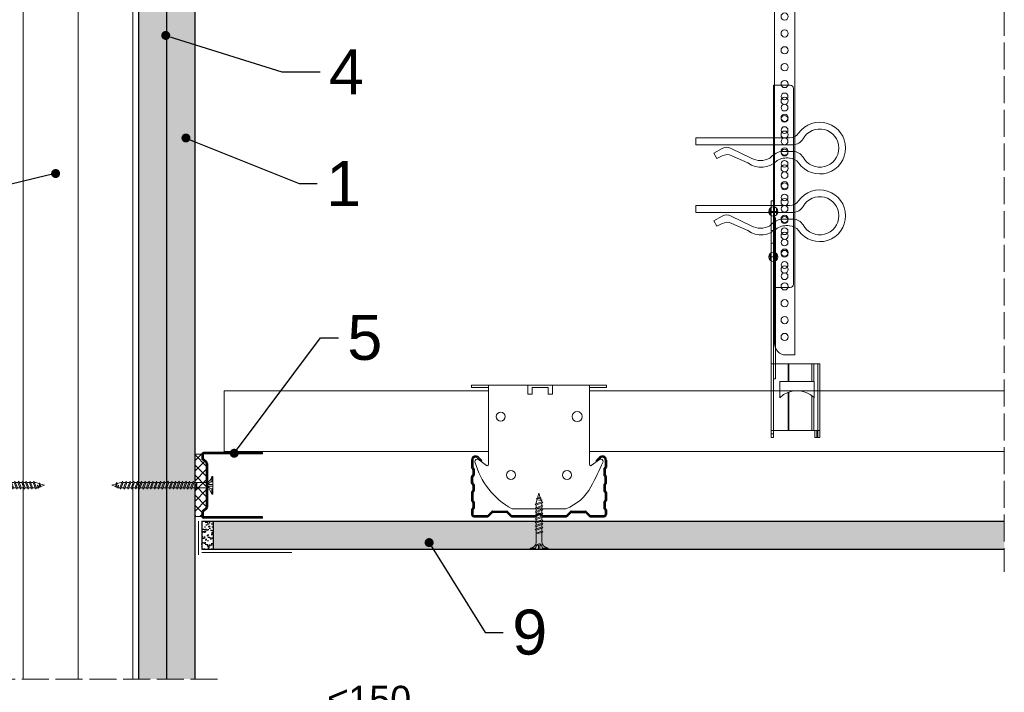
# Model space of a CAD drawing. Header units: millimetres. Extents: x -1515 to 3051, y -92 to 2830.
# Tile 4 of 30: x -1129 to -691, y 179 to 478. Entities that reach past the tile are written whole.
import ezdxf
from ezdxf import colors
from ezdxf.entities.mleader import LeaderData, LeaderLine
from ezdxf.math import Vec2, Vec3

# ---------------------------------------------------------------- set-up
doc = ezdxf.new("R2010")
doc.units = ezdxf.units.MM
doc.linetypes.add('ACAD_ISO02W100', pattern=[15, 12, -3])
for name, color, linetype, lineweight in [('_ISOVER WELNA', 7, 'BATTING', 9), ('_RIGIPS AKCESORIA', 7, 'Continuous', 18), ('_RIGIPS G-K', 7, 'Continuous', 25), ('_RIGIPS PROFIL', 7, 'Continuous', 18), ('KRESKOWANIE', 7, 'Continuous', 9), ('PRZERYWANA', 7, 'ACAD_ISO02W100', 9)]:
    doc.layers.add(name, color=color, linetype=linetype, lineweight=lineweight)
doc.styles.get("Standard").update_dxf_attribs({"font": 'arial.ttf'})
doc.linetypes.add('BATTING', pattern='A,0.00254,-2.54,[134,ltypeshp.shx,S=2.54,R=0,X=-2.54,Y=0],-5.08,[134,ltypeshp.shx,S=2.54,R=180,X=2.54,Y=0],-2.54', length=10.16254)
doc.dimstyles.new('ISO-25', dxfattribs={"dimtxt": 2.5, "dimasz": 2.5, "dimexe": 1.25, "dimexo": 0.625, "dimtad": 1, "dimtxsty": 'Standard', "dimcen": 2.5, "dimadec": 0, "dimazin": 0, "dimtfac": 1, "dimtmove": 0, "dimatfit": 3, "dimfxl": 1, "dimarcsym": 0})
pattern_1 = [(225, (-1647.0183, -854.1394), (1.122532, -3.367596), [0, -3.175])]

# ---------------------------------------------------------------- blocks, each defined once
blk = doc.blocks.new('TN 25')
at = {"layer": '_RIGIPS AKCESORIA'}
for p, q in [((0, -0.84), (0, 7.16)), ((0, 7.16), (0.46, 7.16)), ((0.46, 4.78), (0, 4.78)), ((0.46, 7.16), (0.46, 4.78)), ((3.02, 4.46), (8.47, 4.46)), ((7.12, 4.46), (7.12, 3.18)), ((8.03, 2.01), (7.12, 4.46)), ((8.47, 4.46), (8.79, 5)), ((9.61, 1.51), (8.47, 4.46)), ((8.79, 5), (9.93, 2.01)), ((9, 4.46), (10.1, 4.46)), ((10.1, 4.46), (10.41, 5)), ((11.23, 1.51), (10.1, 4.46)), ((10.41, 5), (11.56, 2.01)), ((10.62, 4.46), (11.67, 4.46)), ((11.67, 4.46), (11.99, 5)), ((12.81, 1.51), (11.67, 4.46)), ((11.99, 5), (13.14, 2.01)), ((12.2, 4.46), (13.21, 4.46)), ((13.21, 4.46), (13.52, 5)), ((14.34, 1.51), (13.21, 4.46)), ((13.52, 5), (14.67, 2.01)), ((13.73, 4.46), (14.8, 4.46)), ((14.8, 4.46), (15.12, 5)), ((15.94, 1.51), (14.8, 4.46)), ((15.12, 5), (16.26, 2.01)), ((15.33, 4.46), (16.42, 4.46)), ((16.42, 4.46), (16.73, 5)), ((17.55, 1.51), (16.42, 4.46)), ((16.73, 5), (17.88, 2.01)), ((16.94, 4.46), (17.99, 4.46)), ((17.99, 4.46), (18.31, 5)), ((19.13, 1.51), (17.99, 4.46)), ((18.31, 5), (19.45, 2.01)), ((18.52, 4.46), (19.68, 4.46)), ((19.68, 4.46), (20, 5)), ((20.82, 1.51), (19.68, 4.46)), ((20, 5), (21.14, 2.01)), ((20.21, 4.46), (20.7, 4.46)), ((20.7, 4.46), (22.28, 3.98)), ((0, 3.5), (1.77, 3.5)), ((0, 2.83), (1.77, 2.83)), ((0.46, 1.64), (0, 1.64)), ((0.46, -0.84), (0.46, 1.64)), ((1.77, 3.5), (1.77, 4.2)), ((1.77, 2.83), (1.77, 2.18)), ((7.49, 2.01), (3.55, 2.01)), ((7.12, 3.18), (7.65, 1.53)), ((7.65, 1.53), (8.03, 2.01)), ((9.41, 2.01), (8.03, 2.01)), ((9.93, 2.01), (9.61, 1.51)), ((11.04, 2.01), (9.93, 2.01)), ((11.56, 2.01), (11.23, 1.51)), ((12.61, 2.01), (11.56, 2.01)), ((13.14, 2.01), (12.81, 1.51)), ((14.15, 2.01), (13.14, 2.01)), ((14.67, 2.01), (14.34, 1.51)), ((15.74, 2.01), (14.67, 2.01)), ((16.26, 2.01), (15.94, 1.51)), ((17.36, 2.01), (16.26, 2.01)), ((17.88, 2.01), (17.55, 1.51)), ((18.93, 2.01), (17.88, 2.01)), ((19.45, 2.01), (19.13, 1.51)), ((19.45, 2.01), (20.62, 2.01)), ((21.14, 2.01), (20.82, 1.51)), ((21.14, 2.01), (21.81, 2.12)), ((21.85, 1.83), (21.67, 3.28)), ((21.67, 3.28), (22.14, 2.4)), ((22.14, 2.4), (21.85, 1.83)), ((22.7, 2.36), (22.14, 2.4)), ((22.28, 3.98), (22.56, 4.37)), ((22.7, 2.36), (22.28, 3.98)), ((22.56, 4.37), (23.03, 2.71)), ((23.03, 2.71), (22.7, 2.36)), ((22.71, 3.85), (25, 3.24)), ((25, 3.24), (23.03, 2.71)), ((0, -0.84), (0.46, -0.84))]:
    blk.add_line(p, q, dxfattribs=at)
for centre, major_axis, ratio, start_param, end_param in [((3.09, 7.67), (0.17, 3.2), 0.826134, 1.773653, 3.180586), ((-0.04, 0.9), (0, 3.93), 0.848176, -0.720942, -0.151112), ((3.37, -1.57), (0.28, 3.57), 0.832181, 0.035984, 1.430787), ((-2.73, 15.91), (0, 14.76), 0.848176, 3.399396, 3.475072), ((0.59, 4.62), (0, 2.81), 0.848176, 3.475072, 3.862535), ((1.66, 3.18), (0, 0.895), 0.848176, -1.552777, -0.720942), ((1.66, 3.18), (0, 0.895), 0.848176, 3.862535, 4.730408)]:
    blk.add_ellipse(centre, major_axis=major_axis, ratio=ratio, start_param=start_param, end_param=end_param, dxfattribs=at)
blk = doc.blocks.new('CD 60 ULTRASTIL')
h = blk.add_hatch()
h.set_pattern_fill('ANSI31', color=256, scale=0.3, style=0)
h.paths.add_polyline_path([(542.88, 684.5, -0.302776), (543.49, 684.5), (544.54, 683.79, 0.148069), (544.85, 683.7), (555.42, 683.7, 0.198912), (555.81, 683.86), (557.38, 685.44, -0.198912), (557.77, 685.6), (563.59, 685.6, -0.198912), (563.98, 685.44), (565.55, 683.86, 0.198912), (565.94, 683.7), (572.18, 683.7, 0.414214), (573.18, 684.7), (573.18, 686.74, 0.198912), (573.02, 687.12), (572.74, 687.4, -0.198912), (572.58, 687.79), (572.58, 689.87, -0.198912), (572.74, 690.26), (573.02, 690.54, 0.198912), (573.18, 690.93), (573.18, 694.47, 0.198912), (573.02, 694.86), (572.74, 695.14, -0.198912), (572.58, 695.53), (572.58, 697.61, -0.198912), (572.74, 698), (573.02, 698.28, 0.198912), (573.18, 698.67), (573.18, 701.47, 0.198912), (573.02, 701.86), (572.74, 702.14, -0.198912), (572.58, 702.53), (572.58, 704.61, -0.198912), (572.74, 705), (573.02, 705.28, 0.198912), (573.18, 705.67), (573.18, 708.9, 0.666128), (570.12, 710.18), (568.55, 708.63), (568.93, 708.24), (570.5, 709.79, -0.666128), (572.63, 708.9), (572.63, 705.9, -0.198912), (572.47, 705.51), (572.19, 705.23, 0.198912), (572.03, 704.84), (572.03, 702.3, 0.198912), (572.19, 701.91), (572.47, 701.63, -0.198912), (572.63, 701.25), (572.63, 698.9, -0.198912), (572.47, 698.51), (572.19, 698.23, 0.198912), (572.03, 697.84), (572.03, 695.3, 0.198912), (572.19, 694.91), (572.47, 694.63, -0.198912), (572.63, 694.25), (572.63, 691.16, -0.198912), (572.47, 690.77), (572.19, 690.49, 0.198912), (572.03, 690.1), (572.03, 687.56, 0.198912), (572.19, 687.17), (572.47, 686.9, -0.198912), (572.63, 686.51), (572.63, 684.7, -0.414214), (572.18, 684.25), (566.17, 684.25, -0.198912), (565.78, 684.41), (564.2, 685.99, 0.198912), (563.82, 686.15), (557.55, 686.15, 0.198912), (557.16, 685.99), (555.58, 684.41, -0.198912), (555.19, 684.25), (545.01, 684.25, -0.148069), (544.71, 684.34), (543.49, 685.16, 0.302776), (542.88, 685.16), (541.65, 684.34, -0.148069), (541.35, 684.25), (531.17, 684.25, -0.198912), (530.78, 684.41), (529.2, 685.99, 0.198912), (528.82, 686.15), (522.55, 686.15, 0.198912), (522.16, 685.99), (520.58, 684.41, -0.198912), (520.19, 684.25), (514.18, 684.25, -0.414214), (513.73, 684.7), (513.73, 686.51, -0.198912), (513.89, 686.9), (514.17, 687.17, 0.198912), (514.33, 687.56), (514.33, 690.1, 0.198912), (514.17, 690.49), (513.89, 690.77, -0.198912), (513.73, 691.16), (513.73, 694.25, -0.198912), (513.89, 694.63), (514.17, 694.91, 0.198912), (514.33, 695.3), (514.33, 697.84, 0.198912), (514.17, 698.23), (513.89, 698.51, -0.198912), (513.73, 698.9), (513.73, 701.25, -0.198912), (513.89, 701.63), (514.17, 701.91, 0.198912), (514.33, 702.3), (514.33, 704.84, 0.198912), (514.17, 705.23), (513.89, 705.51, -0.198912), (513.73, 705.9), (513.73, 708.9, -0.666128), (515.86, 709.79), (517.43, 708.24), (517.81, 708.63), (516.25, 710.18, 0.666128), (513.18, 708.9), (513.18, 705.67, 0.198912), (513.34, 705.28), (513.62, 705, -0.198912), (513.78, 704.61), (513.78, 702.53, -0.198912), (513.62, 702.14), (513.34, 701.86, 0.198912), (513.18, 701.47), (513.18, 698.67, 0.198912), (513.34, 698.28), (513.62, 698, -0.198912), (513.78, 697.61), (513.78, 695.53, -0.198912), (513.62, 695.14), (513.34, 694.86, 0.198912), (513.18, 694.47), (513.18, 690.93, 0.198912), (513.34, 690.54), (513.62, 690.26, -0.198912), (513.78, 689.87), (513.78, 687.79, -0.198912), (513.62, 687.4), (513.34, 687.12, 0.198912), (513.18, 686.74), (513.18, 684.7, 0.414214), (514.18, 683.7), (520.42, 683.7, 0.198912), (520.81, 683.86), (522.38, 685.44, -0.198912), (522.77, 685.6), (528.59, 685.6, -0.198912), (528.98, 685.44), (530.55, 683.86, 0.198912), (530.94, 683.7), (541.51, 683.7, 0.148069), (541.82, 683.79)])
for p, q in [((515.86, 709.79), (517.43, 708.24)), ((516.25, 710.18), (517.81, 708.63)), ((570.12, 710.18), (568.55, 708.63)), ((570.5, 709.79), (568.93, 708.24)), ((513.18, 708.9), (513.18, 705.67)), ((513.34, 705.28), (513.62, 705)), ((513.73, 708.9), (513.73, 705.9)), ((513.89, 705.51), (514.17, 705.23)), ((517.43, 708.24), (517.81, 708.63)), ((568.93, 708.24), (568.55, 708.63)), ((572.47, 705.51), (572.19, 705.23)), ((572.63, 708.9), (572.63, 705.9)), ((573.02, 705.28), (572.74, 705)), ((573.18, 708.9), (573.18, 705.67)), ((513.18, 698.67), (513.18, 701.47)), ((513.34, 701.86), (513.62, 702.14)), ((513.73, 698.9), (513.73, 701.25)), ((513.78, 704.61), (513.78, 702.53)), ((513.89, 701.63), (514.17, 701.91)), ((514.33, 704.84), (514.33, 702.3)), ((572.03, 704.84), (572.03, 702.3)), ((572.47, 701.63), (572.19, 701.91)), ((572.58, 704.61), (572.58, 702.53)), ((572.63, 698.9), (572.63, 701.25)), ((573.02, 701.86), (572.74, 702.14)), ((573.18, 698.67), (573.18, 701.47)), ((513.34, 698.28), (513.62, 698)), ((513.78, 697.61), (513.78, 695.53)), ((513.89, 698.51), (514.17, 698.23)), ((514.33, 697.84), (514.33, 695.3)), ((572.03, 697.84), (572.03, 695.3)), ((572.47, 698.51), (572.19, 698.23)), ((572.58, 697.61), (572.58, 695.53)), ((573.02, 698.28), (572.74, 698)), ((513.18, 694.47), (513.18, 690.93)), ((513.34, 694.86), (513.62, 695.14)), ((513.73, 694.25), (513.73, 691.16)), ((513.89, 694.63), (514.17, 694.91)), ((572.47, 694.63), (572.19, 694.91)), ((572.63, 694.25), (572.63, 691.16)), ((573.02, 694.86), (572.74, 695.14)), ((573.18, 694.47), (573.18, 690.93)), ((513.34, 690.54), (513.62, 690.26)), ((513.78, 689.87), (513.78, 687.79)), ((513.89, 690.77), (514.17, 690.49)), ((514.33, 690.1), (514.33, 687.56)), ((572.03, 690.1), (572.03, 687.56)), ((572.47, 690.77), (572.19, 690.49)), ((572.58, 689.87), (572.58, 687.79)), ((573.02, 690.54), (572.74, 690.26)), ((513.18, 686.74), (513.18, 684.7)), ((513.34, 687.12), (513.62, 687.4)), ((513.73, 686.51), (513.73, 684.7)), ((513.89, 686.9), (514.17, 687.17)), ((514.18, 684.25), (520.19, 684.25)), ((514.18, 683.7), (520.42, 683.7)), ((520.58, 684.41), (522.16, 685.99)), ((520.81, 683.86), (522.38, 685.44)), ((522.55, 686.15), (528.82, 686.15)), ((528.59, 685.6), (522.77, 685.6)), ((530.55, 683.86), (528.98, 685.44)), ((530.78, 684.41), (529.2, 685.99)), ((530.94, 683.7), (541.51, 683.7)), ((531.17, 684.25), (541.35, 684.25)), ((541.65, 684.34), (542.88, 685.16)), ((541.82, 683.79), (542.88, 684.5)), ((544.71, 684.34), (543.49, 685.16)), ((544.54, 683.79), (543.49, 684.5)), ((544.85, 683.7), (555.42, 683.7)), ((545.01, 684.25), (555.19, 684.25)), ((555.58, 684.41), (557.16, 685.99)), ((555.81, 683.86), (557.38, 685.44)), ((557.55, 686.15), (563.82, 686.15)), ((557.77, 685.6), (563.59, 685.6)), ((565.55, 683.86), (563.98, 685.44)), ((565.78, 684.41), (564.2, 685.99)), ((565.94, 683.7), (572.18, 683.7)), ((566.17, 684.25), (572.18, 684.25)), ((572.47, 686.9), (572.19, 687.17)), ((572.63, 686.51), (572.63, 684.7)), ((573.02, 687.12), (572.74, 687.4)), ((573.18, 686.74), (573.18, 684.7))]:
    blk.add_line(p, q)
for centre, radius, start, end in [((514.98, 708.9), 1.8, 45.3251, 180), ((514.98, 708.9), 1.25, 45.3251, 180), ((571.38, 708.9), 1.8, 360, 134.6749), ((571.38, 708.9), 1.25, 360, 134.6749), ((513.73, 705.67), 0.55, 180, 225), ((514.28, 705.9), 0.55, 180, 225), ((513.78, 704.84), 0.55, 0, 45), ((572.58, 704.84), 0.55, 135, 180), ((572.08, 705.9), 0.55, 315, 0), ((572.63, 705.67), 0.55, 315, 0), ((513.73, 701.47), 0.55, 135, 180), ((513.23, 704.61), 0.55, 0, 45), ((513.23, 702.53), 0.55, 315, 0), ((514.28, 701.25), 0.55, 135, 180), ((513.78, 702.3), 0.55, 315, 0), ((572.58, 702.3), 0.55, 180, 225), ((572.08, 701.25), 0.55, 0, 45), ((573.13, 704.61), 0.55, 135, 180), ((573.13, 702.53), 0.55, 180, 225), ((572.63, 701.47), 0.55, 0, 45), ((513.73, 698.67), 0.55, 180, 225), ((513.23, 697.61), 0.55, 360, 45), ((514.28, 698.9), 0.55, 180, 225), ((513.78, 697.84), 0.55, 0, 45), ((572.58, 697.84), 0.55, 135, 180), ((572.08, 698.9), 0.55, 315, 0), ((573.13, 697.61), 0.55, 135, 180), ((572.63, 698.67), 0.55, 315, 0), ((513.73, 694.47), 0.55, 135, 180), ((513.23, 695.53), 0.55, 315, 0), ((514.28, 694.25), 0.55, 135, 180), ((513.78, 695.3), 0.55, 315, 0), ((572.58, 695.3), 0.55, 180, 225), ((572.08, 694.25), 0.55, 0, 45), ((573.13, 695.53), 0.55, 180, 225), ((572.63, 694.47), 0.55, 0, 45), ((513.73, 690.93), 0.55, 180, 225), ((513.23, 689.87), 0.55, 0, 45), ((513.23, 687.79), 0.55, 315, 0), ((514.28, 691.16), 0.55, 180, 225), ((513.78, 690.1), 0.55, 360, 45), ((572.58, 690.1), 0.55, 135, 180), ((572.08, 691.16), 0.55, 315, 0), ((573.13, 689.87), 0.55, 135, 180), ((573.13, 687.79), 0.55, 180, 225), ((572.63, 690.93), 0.55, 315, 0), ((513.73, 686.74), 0.55, 135, 180), ((514.18, 684.7), 1, 180, 270), ((514.28, 686.51), 0.55, 135, 180), ((514.18, 684.7), 0.45, 180, 270), ((513.78, 687.56), 0.55, 315, 360), ((520.19, 684.8), 0.55, 270, 315), ((520.42, 684.25), 0.55, 270, 315), ((522.55, 685.6), 0.55, 90, 135), ((522.77, 685.05), 0.55, 90, 135), ((528.59, 685.05), 0.55, 45, 90), ((528.82, 685.6), 0.55, 45, 90), ((530.94, 684.25), 0.55, 225, 270), ((531.17, 684.8), 0.55, 225, 270), ((541.35, 684.8), 0.55, 270, 303.6901), ((541.51, 684.25), 0.55, 270, 303.6901), ((543.18, 684.7), 0.55, 56.3099, 123.6901), ((543.18, 684.04), 0.55, 56.3099, 123.6901), ((544.85, 684.25), 0.55, 236.3099, 270), ((545.01, 684.8), 0.55, 236.3099, 270), ((555.19, 684.8), 0.55, 270, 315), ((555.42, 684.25), 0.55, 270, 315), ((557.55, 685.6), 0.55, 90, 135), ((557.77, 685.05), 0.55, 90, 135), ((563.59, 685.05), 0.55, 45, 90), ((563.82, 685.6), 0.55, 45, 90), ((565.94, 684.25), 0.55, 225, 270), ((566.17, 684.8), 0.55, 225, 270), ((572.58, 687.56), 0.55, 180, 225), ((572.18, 684.7), 1, 270, 0), ((572.18, 684.7), 1, 270, 360), ((572.18, 684.7), 0.45, 270, 360), ((572.08, 686.51), 0.55, 360, 45), ((572.63, 686.74), 0.55, 360, 45)]:
    blk.add_arc(centre, radius, start, end)
blk = doc.blocks.new('Lacznik krzyzowy (widok2)')
at = {"layer": '_RIGIPS AKCESORIA'}
for p, q in [((94.8, 91.5, 218.36), (94.8, 90.5, 218.36)), ((94.8, 91.5, 218.36), (154.8, 91.5, 218.36)), ((94.8, 90.5, 218.36), (102.3, 90.5, 218.36)), ((102.3, 56.15, 218.36), (102.3, 91.5, 218.36)), ((119.8, 91.5, 218.36), (119.8, 87.5, 218.36)), ((130.8, 91.5, 218.36), (119.8, 91.5, 218.36)), ((121.8, 87.5, 218.36), (121.8, 90.5, 218.36)), ((121.8, 90.5, 218.36), (128.85, 90.5, 218.36)), ((128.85, 90.5, 218.36), (128.85, 87.5, 218.36)), ((130.85, 91.5, 218.36), (130.85, 87.5, 218.36)), ((147.3, 91.5, 218.36), (147.3, 56.15, 218.36)), ((154.8, 90.5, 218.36), (147.3, 90.5, 218.36)), ((154.8, 91.5, 218.36), (154.8, 90.5, 218.36)), ((119.8, 87.5, 218.36), (121.8, 87.5, 218.36)), ((128.85, 87.5, 218.36), (130.85, 87.5, 218.36)), ((97.87, 58.35, 218.36), (101.51, 55.74, 218.36)), ((148.09, 55.74, 218.36), (151.73, 58.35, 218.36)), ((136.8, 36.5, 218.36), (112.81, 36.5, 218.36))]:
    blk.add_line(p, q, dxfattribs=at)
for centre, radius in [((107.8, 77.5, 218.36), 2), ((141.8, 77.5, 218.36), 2.24), ((112.3, 51.5, 218.36), 2), ((137.3, 51.5, 218.36), 2)]:
    blk.add_circle(centre, radius, dxfattribs=at)
for centre, radius, start, end in [((97.29, 57.53, 218.36), 1, 122.1388, 189.8152), ((129.23, 66.45, 218.36), 34.16, 195.4351, 241.2658), ((97.29, 57.53, 218.36), 1, 54.4623, 122.1388), ((20.47, 114.78, 218.36), 144.71, 331.7398, 336.6225), ((152.32, 57.53, 218.36), 1, 350.1848, 125.5377), ((101.8, 56.15, 218.36), 0.5, 234.4623, 0), ((147.8, 56.15, 218.36), 0.5, 180, 305.5377), ((129.12, 56.49, 218.36), 21.41, 291.013, 331.4749)]:
    blk.add_arc(centre, radius, start, end, dxfattribs=at)
blk = doc.blocks.new('UD 30 ULTRASTIL')
h = blk.add_hatch()
h.set_pattern_fill('ANSI31', color=256, scale=0.3, style=0)
h.paths.add_polyline_path([(684.71, 712.9), (658.51, 712.9, 0.414214), (657.71, 712.1), (657.71, 710.25, 0.236068), (658.03, 709.61), (659.39, 708.59, -0.236068), (659.71, 707.95), (659.71, 688.65, -0.236068), (659.39, 688.01), (658.03, 686.99, 0.236068), (657.71, 686.35), (657.71, 684.5, 0.414214), (658.51, 683.7), (684.71, 683.7), (684.71, 684.25), (658.51, 684.25, -0.414214), (658.26, 684.5), (658.26, 686.35, -0.236068), (658.36, 686.55), (659.72, 687.57, 0.236068), (660.26, 688.65), (660.26, 707.95, 0.236068), (659.72, 709.03), (658.36, 710.05, -0.236068), (658.26, 710.25), (658.26, 712.1, -0.414214), (658.51, 712.35), (684.71, 712.35)])
for p, q in [((657.71, 712.1), (657.71, 710.25)), ((659.39, 708.59), (658.03, 709.61)), ((658.26, 712.1), (658.26, 710.25)), ((659.72, 709.03), (658.36, 710.05)), ((684.71, 712.9), (658.51, 712.9)), ((684.71, 712.35), (658.51, 712.35)), ((684.71, 712.35), (684.71, 712.9)), ((659.71, 707.95), (659.71, 688.65)), ((660.26, 707.95), (660.26, 688.65)), ((659.39, 688.01), (658.03, 686.99)), ((657.71, 686.35), (657.71, 684.5)), ((658.26, 686.35), (658.26, 684.5)), ((659.72, 687.57), (658.36, 686.55)), ((684.71, 684.25), (658.51, 684.25)), ((684.71, 683.7), (658.51, 683.7)), ((684.71, 683.7), (684.71, 684.25))]:
    blk.add_line(p, q)
for centre, radius, start, end in [((658.51, 712.1), 0.8, 90, 180), ((658.51, 710.25), 0.8, 180, 233.1301), ((658.51, 712.1), 0.25, 90, 180), ((658.51, 710.25), 0.25, 180, 233.1301), ((658.91, 707.95), 0.8, 0, 53.1301), ((658.91, 707.95), 1.35, 0, 53.1301), ((658.91, 688.65), 0.8, 306.8699, 0), ((658.91, 688.65), 1.35, 306.8699, 0), ((658.51, 686.35), 0.8, 126.8699, 180), ((658.51, 684.5), 0.8, 180, 270), ((658.51, 686.35), 0.25, 126.8699, 180), ((658.51, 684.5), 0.25, 180, 270)]:
    blk.add_arc(centre, radius, start, end)
blk = doc.blocks.new('wieszak noniuszowy bok')
at = {"layer": '_RIGIPS AKCESORIA', "lineweight": 0}
for p, q in [((1390.98, 5092.86), (1390.98, 5179.86)), ((1392.48, 5181.36), (1399.98, 5181.36)), ((1399.98, 5024.65), (1399.98, 5181.36)), ((1399.98, 5129.95), (1399.97, 5129.95)), ((1399.98, 5129.95), (1401, 5129.95)), ((1401, 5129.95), (1401, 5024.65)), ((1401, 5129.95), (1401, 5129.95)), ((1398.54, 5126.58), (1398.54, 5123.65)), ((1399.98, 5126.06), (1399.98, 5102.02)), ((1401.42, 5126.58), (1401.42, 5123.65)), ((1398.96, 5122.28), (1399.98, 5122.28)), ((1398.96, 5122.28), (1399.98, 5122.28)), ((1398.96, 5122.28), (1398.96, 5050.72)), ((1399.98, 5116.66), (1401, 5116.66)), ((1399.98, 5116.63), (1399.98, 5116.66)), ((1399.98, 5116.66), (1399.98, 5116.63)), ((1399.98, 5116.62), (1399.98, 5116.63)), ((1399.98, 5116.63), (1399.98, 5116.56)), ((1399.98, 5116.55), (1399.98, 5116.63)), ((1399.98, 5116.63), (1399.98, 5116.55)), ((1399.98, 5116.55), (1399.98, 5116.62)), ((1399.98, 5116.56), (1399.98, 5116.43)), ((1399.98, 5116.42), (1399.98, 5116.55)), ((1399.98, 5116.41), (1399.98, 5116.55)), ((1399.98, 5116.55), (1399.98, 5116.41)), ((1399.98, 5116.43), (1399.98, 5116.25)), ((1399.98, 5116.24), (1399.98, 5116.42)), ((1399.98, 5116.21), (1399.98, 5116.41)), ((1399.98, 5116.41), (1399.98, 5116.21)), ((1399.98, 5116.25), (1399.98, 5116.01)), ((1399.98, 5116), (1399.98, 5116.24)), ((1399.98, 5115.97), (1399.98, 5116.21)), ((1399.98, 5116.21), (1399.98, 5115.97)), ((1399.98, 5116.01), (1399.98, 5115.74)), ((1399.98, 5115.71), (1399.98, 5116)), ((1399.98, 5115.69), (1399.98, 5115.97)), ((1399.98, 5115.97), (1399.98, 5115.69)), ((1399.98, 5115.74), (1399.98, 5115.41)), ((1399.98, 5115.38), (1399.98, 5115.71)), ((1399.98, 5115.37), (1399.98, 5115.69)), ((1399.98, 5115.69), (1399.98, 5115.37)), ((1399.98, 5115.41), (1399.98, 5115.05)), ((1399.98, 5115.02), (1399.98, 5115.38)), ((1399.98, 5115.02), (1399.98, 5115.37)), ((1399.98, 5115.37), (1399.98, 5115.02)), ((1399.98, 5115.05), (1399.98, 5114.67)), ((1399.98, 5114.65), (1399.98, 5115.02)), ((1399.98, 5114.64), (1399.98, 5115.02)), ((1399.98, 5115.02), (1399.98, 5114.64)), ((1399.98, 5114.67), (1399.98, 5114.28)), ((1399.98, 5114.25), (1399.98, 5114.65)), ((1399.98, 5114.25), (1399.98, 5114.64)), ((1399.98, 5114.64), (1399.98, 5114.25)), ((1399.98, 5114.28), (1399.98, 5113.88)), ((1399.98, 5113.85), (1399.98, 5114.25)), ((1399.98, 5113.84), (1399.98, 5114.25)), ((1399.98, 5114.25), (1399.98, 5113.84)), ((1399.98, 5113.88), (1399.98, 5113.48)), ((1399.98, 5113.46), (1399.98, 5113.85)), ((1399.98, 5113.84), (1399.98, 5113.44)), ((1399.98, 5113.44), (1399.98, 5113.84)), ((1399.98, 5113.48), (1399.98, 5113.1)), ((1399.98, 5113.07), (1399.98, 5113.46)), ((1399.98, 5113.44), (1399.98, 5113.06)), ((1399.98, 5113.06), (1399.98, 5113.44)), ((1399.98, 5113.1), (1399.98, 5112.75)), ((1399.98, 5112.72), (1399.98, 5113.07)), ((1399.98, 5113.06), (1399.98, 5112.68)), ((1399.98, 5112.68), (1399.98, 5113.06)), ((1399.98, 5112.75), (1399.98, 5112.42)), ((1399.98, 5112.4), (1399.98, 5112.72)), ((1399.98, 5112.68), (1399.98, 5112.33)), ((1399.98, 5112.33), (1399.98, 5112.68)), ((1399.98, 5112.42), (1399.98, 5112.14)), ((1399.98, 5112.12), (1399.98, 5112.4)), ((1399.98, 5112.33), (1399.98, 5112)), ((1399.98, 5112), (1399.98, 5112.33)), ((1399.98, 5112.14), (1399.98, 5111.9)), ((1399.98, 5111.89), (1399.98, 5112.12)), ((1399.98, 5112), (1399.98, 5111.72)), ((1399.98, 5111.72), (1399.98, 5112)), ((1399.98, 5111.9), (1399.98, 5111.72)), ((1399.98, 5111.72), (1399.98, 5111.89)), ((1399.98, 5111.72), (1399.98, 5111.6)), ((1399.98, 5111.59), (1399.98, 5111.72)), ((1399.98, 5111.72), (1399.98, 5111.48)), ((1399.98, 5111.48), (1399.98, 5111.72)), ((1399.98, 5111.6), (1399.98, 5111.54)), ((1399.98, 5111.53), (1399.98, 5111.59)), ((1399.98, 5111.54), (1399.98, 5111.53)), ((1399.98, 5111.48), (1399.98, 5111.29)), ((1399.98, 5111.29), (1399.98, 5111.48)), ((1399.98, 5111.29), (1399.98, 5111.15)), ((1399.98, 5111.15), (1399.98, 5111.29)), ((1399.98, 5111.15), (1399.98, 5111.06)), ((1399.98, 5111.06), (1399.98, 5111.15)), ((1399.98, 5111.06), (1399.98, 5111.04)), ((1399.98, 5111.04), (1399.98, 5111.06)), ((1399.98, 5111.04), (1401, 5111.04)), ((1398.54, 5106.42), (1398.54, 5103.49)), ((1401.42, 5106.42), (1401.42, 5103.49)), ((1399.98, 5102.02), (1399.98, 5102.1)), ((1399.98, 5091.36), (1392.48, 5091.36)), ((1400.98, 5057.36), (1379.24, 5057.36)), ((1379.24, 5057.36), (1379.24, 5024.65)), ((1380.12, 5057.36), (1380.12, 5024.65)), ((1381.9, 5057.36), (1381.9, 5049.5)), ((1382.79, 5057.36), (1382.79, 5049.5)), ((1393.13, 5057.36), (1393.13, 5049.5)), ((1393.4, 5057.36), (1393.4, 5049.5)), ((1400.98, 5057.36), (1401, 5057.36)), ((1401, 5057.36), (1400.98, 5057.36)), ((1398.96, 5050.72), (1399.98, 5050.72)), ((1381.81, 5042.35), (1381.81, 5049.5)), ((1397.14, 5049.5), (1381.81, 5049.5)), ((1397.14, 5042.35), (1397.14, 5049.5)), ((1381.9, 5042.43), (1381.9, 5027.72)), ((1382.79, 5043.18), (1382.79, 5027.72)), ((1393.13, 5044.79), (1393.13, 5027.72)), ((1393.4, 5044.69), (1393.4, 5027.72)), ((1379.24, 5027.72), (1401, 5027.72)), ((1379.24, 5024.65), (1381.46, 5024.65)), ((1380.57, 5027.72), (1380.57, 5024.65)), ((1381.46, 5024.65), (1381.46, 5027.72)), ((1399.98, 5026.19), (1401, 5026.19)), ((1401, 5024.65), (1399.98, 5024.65))]:
    blk.add_line(p, q, dxfattribs=at)
at = {"layer": '_RIGIPS AKCESORIA'}
for p, q in [((1397.92, 5125.12), (1402.03, 5125.12)), ((1397.92, 5104.96), (1402.03, 5104.96))]:
    blk.add_line(p, q, dxfattribs=at)
for centre, radius in [((1394.98, 5176.36), 1.5), ((1394.98, 5171.36), 1.5), ((1394.98, 5166.36), 1.5), ((1394.98, 5161.36), 1.5), ((1394.98, 5156.36), 1.5), ((1394.98, 5151.36), 1.5), ((1394.98, 5146.36), 1.5), ((1394.98, 5141.36), 1.5), ((1394.98, 5136.36), 1.5), ((1394.98, 5131.36), 1.5), ((1394.98, 5126.36), 1.5), ((1399.98, 5125.12), 2.06), ((1394.98, 5121.36), 1.5), ((1394.98, 5116.36), 1.5), ((1394.98, 5111.36), 1.5), ((1394.98, 5106.36), 1.5), ((1394.98, 5101.36), 1.5), ((1399.98, 5104.96), 2.06), ((1394.98, 5096.36), 1.5)]:
    blk.add_circle(centre, radius, dxfattribs=at)
at = {"layer": '_RIGIPS AKCESORIA', "lineweight": 0}
for centre, start, end in [((1392.48, 5179.86), 90, 180), ((1392.48, 5092.86), 180, 270)]:
    blk.add_arc(centre, 1.5, start, end, dxfattribs=at)
at = {"layer": '_RIGIPS AKCESORIA'}
blk.add_arc((1389.48, 5034.29), 11.12, 46.445, 133.4017, dxfattribs=at)
blk = doc.blocks.new('klamra')
at = {"layer": '_RIGIPS AKCESORIA'}
for p, q in [((6831.19, 2764.92), (6831.19, 2808.19)), ((6834.19, 2802.92), (6834.19, 2808.19)), ((6828.19, 2764.92), (6828.19, 2806.53)), ((6832.87, 2780.55), (6837.19, 2789.57)), ((6839.31, 2788.09), (6836.06, 2780.95)), ((6832.86, 2776.63), (6835, 2772.92)), ((6835, 2772.92), (6837.38, 2774.29)), ((6836.19, 2776.54), (6837.38, 2774.29)), ((6831.19, 2764.92), (6828.19, 2764.92))]:
    blk.add_line(p, q, dxfattribs=at)
for centre, radius, start, end in [((6832.69, 2820.02), 11.5, 305.1527, 234.8473), ((6832.69, 2820.02), 8.5, 298.7822, 241.2178), ((6826.19, 2808.19), 5, 0, 61.2178), ((6839.19, 2808.19), 5, 118.7822, 180), ((6823.19, 2806.53), 5, 0, 54.8473), ((6842.19, 2806.53), 5, 125.1527, 180), ((6845.23, 2805.18), 8.16, 170.4436, 210.2847), ((6843.93, 2805.32), 10.09, 195.2653, 228.1308), ((6831.19, 2793.92), 10, 324.3132, 45.573), ((6829.23, 2793.69), 8.97, 332.6387, 27.3613), ((6835.87, 2778.58), 3.59, 146.8414, 212.9715), ((6840.61, 2778.88), 5, 155.5109, 207.8622)]:
    blk.add_arc(centre, radius, start, end, dxfattribs=at)
blk = doc.blocks.new('noniusz gorny')
at = {"layer": '_RIGIPS AKCESORIA'}
for p, q in [((1619.18, 5099.69), (1619.18, 5389.69)), ((1620.18, 5388.69), (1628.18, 5388.69)), ((1620.18, 5388.69), (1628.18, 5368.79)), ((1630.21, 5387.39), (1628.18, 5388.69)), ((1648.47, 5387.39), (1651.34, 5388.69)), ((1651.34, 5388.69), (1670.18, 5388.69)), ((1670.18, 5388.69), (1670.18, 5389.69)), ((1630.21, 5387.39), (1648.47, 5387.39)), ((1628.18, 5104.69), (1628.18, 5368.79)), ((1623.18, 5099.69), (1619.18, 5099.69))]:
    blk.add_line(p, q, dxfattribs=at)
at = {"layer": '_RIGIPS AKCESORIA', "linetype": 'Continuous'}
blk.add_line((1670.18, 5389.69), (1619.18, 5389.69), dxfattribs=at)
at = {"layer": '_RIGIPS AKCESORIA'}
for centre in [(1623.73, 5340.19), (1623.73, 5332.69), (1623.73, 5325.19), (1623.73, 5317.69), (1623.73, 5310.19), (1623.73, 5302.69), (1623.73, 5295.19), (1623.73, 5287.69), (1623.73, 5280.19), (1623.73, 5272.69), (1623.73, 5265.19), (1623.73, 5257.69), (1623.73, 5250.19), (1623.73, 5242.69), (1623.73, 5235.19), (1623.73, 5227.69), (1623.73, 5220.19), (1623.73, 5212.69), (1623.73, 5205.19), (1623.73, 5197.69), (1623.73, 5190.19), (1623.73, 5182.69), (1623.73, 5175.19), (1623.73, 5167.69), (1623.73, 5160.19), (1623.73, 5152.69), (1623.73, 5145.19), (1623.73, 5137.69), (1623.73, 5130.19), (1623.73, 5122.69), (1623.73, 5115.19), (1623.73, 5107.69)]:
    blk.add_circle(centre, 1.6, dxfattribs=at)
blk.add_arc((1623.18, 5104.69), 5, 270, 0, dxfattribs=at)
blk = doc.blocks.new('TN 45')
at = {"layer": '_RIGIPS AKCESORIA'}
for p, q in [((0, -0.84), (0, 7.16)), ((0, 7.16), (0.46, 7.16)), ((0.46, 4.78), (0, 4.78)), ((0.46, 7.16), (0.46, 4.78)), ((3.02, 4.46), (8.47, 4.46)), ((7.12, 4.46), (7.12, 3.18)), ((8.03, 2.01), (7.12, 4.46)), ((8.47, 4.46), (8.79, 5)), ((9.61, 1.51), (8.47, 4.46)), ((8.79, 5), (9.93, 2.01)), ((9, 4.46), (10.1, 4.46)), ((10.1, 4.46), (10.41, 5)), ((11.23, 1.51), (10.1, 4.46)), ((10.41, 5), (11.56, 2.01)), ((10.62, 4.46), (11.67, 4.46)), ((11.67, 4.46), (11.99, 5)), ((12.81, 1.51), (11.67, 4.46)), ((11.99, 5), (13.14, 2.01)), ((12.2, 4.46), (13.21, 4.46)), ((13.21, 4.46), (13.52, 5)), ((14.34, 1.51), (13.21, 4.46)), ((13.52, 5), (14.67, 2.01)), ((13.73, 4.46), (14.8, 4.46)), ((14.8, 4.46), (15.12, 5)), ((15.94, 1.51), (14.8, 4.46)), ((15.12, 5), (16.26, 2.01)), ((15.33, 4.46), (16.42, 4.46)), ((16.42, 4.46), (16.73, 5)), ((17.55, 1.51), (16.42, 4.46)), ((16.73, 5), (17.88, 2.01)), ((16.94, 4.46), (17.99, 4.46)), ((17.99, 4.46), (18.31, 5)), ((19.13, 1.51), (17.99, 4.46)), ((18.31, 5), (19.45, 2.01)), ((18.52, 4.46), (19.68, 4.46)), ((19.68, 4.46), (20, 5)), ((20.82, 1.51), (19.68, 4.46)), ((20, 5), (21.14, 2.01)), ((20.21, 4.46), (21.37, 4.46)), ((21.37, 4.46), (21.69, 5)), ((22.51, 1.51), (21.37, 4.46)), ((21.69, 5), (22.83, 2.01)), ((21.9, 4.46), (23.06, 4.46)), ((23.06, 4.46), (23.38, 5)), ((24.2, 1.51), (23.06, 4.46)), ((23.38, 5), (24.52, 2.01)), ((23.59, 4.46), (24.75, 4.46)), ((24.75, 4.46), (25.07, 5)), ((25.89, 1.51), (24.75, 4.46)), ((25.07, 5), (26.21, 2.01)), ((25.28, 4.46), (26.44, 4.46)), ((26.44, 4.46), (26.76, 5)), ((27.58, 1.51), (26.44, 4.46)), ((26.76, 5), (27.9, 2.01)), ((26.96, 4.46), (28.13, 4.46)), ((28.13, 4.46), (28.45, 5)), ((29.27, 1.51), (28.13, 4.46)), ((28.45, 5), (29.59, 2.01)), ((28.65, 4.46), (29.82, 4.46)), ((29.82, 4.46), (30.14, 5)), ((30.96, 1.51), (29.82, 4.46)), ((30.14, 5), (31.28, 2.01)), ((30.34, 4.46), (31.51, 4.46)), ((31.51, 4.46), (31.83, 5)), ((32.65, 1.51), (31.51, 4.46)), ((31.83, 5), (32.97, 2.01)), ((32.03, 4.46), (33.2, 4.46)), ((33.2, 4.46), (33.52, 5)), ((34.34, 1.51), (33.2, 4.46)), ((33.52, 5), (34.66, 2.01)), ((33.72, 4.46), (34.89, 4.46)), ((34.89, 4.46), (35.21, 5)), ((36.03, 1.51), (34.89, 4.46)), ((35.21, 5), (36.35, 2.01)), ((35.41, 4.46), (36.58, 4.46)), ((36.58, 4.46), (36.9, 5)), ((37.72, 1.51), (36.58, 4.46)), ((36.9, 5), (38.04, 2.01)), ((37.1, 4.46), (38.27, 4.46)), ((38.27, 4.46), (38.59, 5)), ((39.41, 1.51), (38.27, 4.46)), ((38.59, 5), (39.73, 2.01)), ((38.79, 4.46), (39.96, 4.46)), ((39.96, 4.46), (40.28, 5)), ((41.1, 1.51), (39.96, 4.46)), ((40.28, 5), (41.42, 2.01)), ((40.48, 4.46), (40.98, 4.46)), ((40.98, 4.46), (42.56, 3.98)), ((0, 3.5), (1.77, 3.5)), ((0, 2.83), (1.77, 2.83)), ((0.46, 1.64), (0, 1.64)), ((0.46, -0.84), (0.46, 1.64)), ((1.77, 3.5), (1.77, 4.2)), ((1.77, 2.83), (1.77, 2.18)), ((7.49, 2.01), (3.55, 2.01)), ((7.12, 3.18), (7.65, 1.53)), ((7.65, 1.53), (8.03, 2.01)), ((9.41, 2.01), (8.03, 2.01)), ((9.93, 2.01), (9.61, 1.51)), ((11.04, 2.01), (9.93, 2.01)), ((11.56, 2.01), (11.23, 1.51)), ((12.61, 2.01), (11.56, 2.01)), ((13.14, 2.01), (12.81, 1.51)), ((14.15, 2.01), (13.14, 2.01)), ((14.67, 2.01), (14.34, 1.51)), ((15.74, 2.01), (14.67, 2.01)), ((16.26, 2.01), (15.94, 1.51)), ((17.36, 2.01), (16.26, 2.01)), ((17.88, 2.01), (17.55, 1.51)), ((18.93, 2.01), (17.88, 2.01)), ((19.45, 2.01), (19.13, 1.51)), ((19.45, 2.01), (20.62, 2.01)), ((20.62, 2.01), (19.57, 2.01)), ((21.14, 2.01), (20.82, 1.51)), ((21.14, 2.01), (22.31, 2.01)), ((22.31, 2.01), (21.26, 2.01)), ((22.83, 2.01), (22.51, 1.51)), ((22.83, 2.01), (24, 2.01)), ((24, 2.01), (22.95, 2.01)), ((24.52, 2.01), (24.2, 1.51)), ((24.52, 2.01), (25.69, 2.01)), ((25.69, 2.01), (24.64, 2.01)), ((26.21, 2.01), (25.89, 1.51)), ((26.21, 2.01), (27.38, 2.01)), ((27.38, 2.01), (26.33, 2.01)), ((27.9, 2.01), (27.58, 1.51)), ((27.9, 2.01), (29.07, 2.01)), ((29.07, 2.01), (28.02, 2.01)), ((29.59, 2.01), (29.27, 1.51)), ((29.59, 2.01), (30.76, 2.01)), ((30.76, 2.01), (29.71, 2.01)), ((31.28, 2.01), (30.96, 1.51)), ((31.28, 2.01), (32.45, 2.01)), ((32.45, 2.01), (31.4, 2.01)), ((32.97, 2.01), (32.65, 1.51)), ((32.97, 2.01), (34.14, 2.01)), ((34.14, 2.01), (33.09, 2.01)), ((34.66, 2.01), (34.34, 1.51)), ((34.66, 2.01), (35.83, 2.01)), ((35.83, 2.01), (34.78, 2.01)), ((36.35, 2.01), (36.03, 1.51)), ((36.35, 2.01), (37.52, 2.01)), ((37.52, 2.01), (36.47, 2.01)), ((38.04, 2.01), (37.72, 1.51)), ((38.04, 2.01), (39.21, 2.01)), ((39.21, 2.01), (38.16, 2.01)), ((39.73, 2.01), (39.41, 1.51)), ((39.73, 2.01), (40.9, 2.01)), ((41.42, 2.01), (41.1, 1.51)), ((41.42, 2.01), (42.09, 2.12)), ((42.13, 1.83), (41.95, 3.28)), ((41.95, 3.28), (42.42, 2.4)), ((42.42, 2.4), (42.13, 1.83)), ((42.98, 2.36), (42.42, 2.4)), ((42.56, 3.98), (42.84, 4.37)), ((42.98, 2.36), (42.56, 3.98)), ((42.84, 4.37), (43.31, 2.71)), ((43.31, 2.71), (42.98, 2.36)), ((42.99, 3.85), (45, 3.24)), ((45, 3.24), (43.31, 2.71)), ((0, -0.84), (0.46, -0.84))]:
    blk.add_line(p, q, dxfattribs=at)
for centre, major_axis, ratio, start_param, end_param in [((3.09, 7.67), (0.17, 3.2), 0.826134, 1.773653, 3.180586), ((-0.04, 0.9), (0, 3.93), 0.848176, -0.720942, -0.151112), ((3.37, -1.57), (0.28, 3.57), 0.832181, 0.035984, 1.430787), ((-2.73, 15.91), (0, 14.76), 0.848176, 3.399396, 3.475072), ((0.59, 4.62), (0, 2.81), 0.848176, 3.475072, 3.862535), ((1.66, 3.18), (0, 0.895), 0.848176, -1.552777, -0.720942), ((1.66, 3.18), (0, 0.895), 0.848176, 3.862535, 4.730408)]:
    blk.add_ellipse(centre, major_axis=major_axis, ratio=ratio, start_param=start_param, end_param=end_param, dxfattribs=at)
blk = doc.blocks.new('_Dot')
at = {"color": 0, "linetype": 'ByBlock', "lineweight": -2}
blk.add_line((-0.5, 0), (-1, 0), dxfattribs=at)
at = {"color": 0, "linetype": 'ByBlock', "const_width": 0.5}
blk.add_lwpolyline([(-0.25, 0, 1), (0.25, 0, 1)], format="xyb", close=True, dxfattribs=at)
blk = doc.blocks.new('_ArchTick')
at = {"color": 0, "linetype": 'ByBlock', "const_width": 0.15}
blk.add_lwpolyline([(-0.5, -0.5), (0.5, 0.5)], dxfattribs=at)
blk = doc.blocks.new('*D35')
at = {"layer": 'Defpoints', "color": 0, "transparency": 16777216}
for p in [(-1050.3, 267.18), (-897.3, 267.18), (-1050.3, 165.42)]:
    blk.add_point(p, dxfattribs=at)
at = {"layer": 'KRESKOWANIE', "color": 0, "lineweight": -2, "transparency": 16777216}
for p, q in [((-1050.3, 166.42), (-1050.3, 164.17)), ((-897.3, 165.42), (-1050.3, 165.42)), ((-897.3, 166.42), (-897.3, 164.17))]:
    blk.add_line(p, q, dxfattribs=at)
at = {"layer": 'KRESKOWANIE', "color": 0, "lineweight": -2, "transparency": 16777216, "xscale": 5, "yscale": 5, "zscale": 5, "rotation": 180}
blk.add_blockref('_ArchTick', (-1050.3, 165.42), dxfattribs=at)
at = {"layer": 'KRESKOWANIE', "color": 0, "lineweight": -2, "transparency": 16777216, "xscale": 5, "yscale": 5, "zscale": 5}
blk.add_blockref('_ArchTick', (-897.3, 165.42), dxfattribs=at)
at = {"layer": 'KRESKOWANIE', "color": 0, "transparency": 16777216, "insert": (-973.8, 175.54), "char_height": 12, "attachment_point": 5}
blk.add_mtext('≤150', dxfattribs=at)

msp = doc.modelspace()

# ---------------------------------------------------------------- hatches: boundary and pattern name
at = {"layer": '_RIGIPS AKCESORIA'}
h = msp.add_hatch(dxfattribs=at)
h.set_pattern_fill('ANSI37', color=256, style=0)
h.set_pattern_definition([(45, (-3106.575, -1171.769), (-2.245064, 2.245064), []), (135, (-3106.575, -1171.769), (-2.245064, -2.245064), [])])
h.paths.add_polyline_path([(-1046.372, 280.432, 0.236068), (-1046.692, 281.072), (-1048.052, 282.092, -0.236068), (-1048.372, 282.732), (-1048.372, 284.582), (-1051.372, 284.582), (-1051.372, 256.982), (-1048.372, 256.982), (-1048.372, 258.832, -0.236068), (-1048.052, 259.472), (-1046.692, 260.492, 0.236068), (-1046.372, 261.132)])
at = {"layer": '_RIGIPS G-K'}
h = msp.add_hatch(dxfattribs=at)
h.set_pattern_fill('AR-SAND', color=256, scale=0.05, style=0)
h.set_pattern_definition([(322.5, (-3062.9084, 1345.2162), (-0.0800016, -2.4470662), [0, -1.9304, 0, -2.159, 0, -2.06375]), (352.5, (-3062.9084, 1345.2162), (2.2476164, -3.5841255), [0, -1.0414, 0, -1.7399, 0, -0.66675]), (32.5, (-3064.4705, 1345.2162), (3.9549619, -0.007186), [0, -0.635, 0, -2.286, 0, -2.9845]), (42.5, (-3064.4705, 1345.2162), (3.8177823, -1.1146466), [0, -0.3175, 0, -1.4986, 0, -1.7145])])
h.paths.add_polyline_path([(-1048.372, 242.332), (-1043.372, 242.332), (-1043.372, 254.832), (-1048.372, 254.832)])
h = msp.add_hatch(dxfattribs=at)
h.set_pattern_fill('DOTS', color=256, scale=2, angle=225, style=0)
h.set_pattern_definition([(225, (-2633.575, -1144.119), (1.122532, -3.367596), [0, -3.175])])
h.paths.add_polyline_path([(-691.372, 242.332), (-691.372, 254.832), (-1043.372, 254.832), (-1043.372, 242.332)])
at = {"layer": 'KRESKOWANIE'}
h = msp.add_hatch(dxfattribs=at)
h.set_pattern_fill('DOTS', color=256, scale=2, angle=225, style=0)
h.set_pattern_definition(pattern_1)
h.paths.add_polyline_path([(-1063.872, 597.78), (-1076.372, 597.78), (-1076.372, 184.582), (-1063.872, 184.582)])
h = msp.add_hatch(dxfattribs=at)
h.set_pattern_fill('DOTS', color=256, scale=2, angle=225, style=0)
h.set_pattern_definition(pattern_1)
h.paths.add_polyline_path([(-1051.372, 597.78), (-1063.872, 597.78), (-1063.872, 184.582), (-1051.372, 184.582)])

# ---------------------------------------------------------------- linework, layer by layer
at = {"layer": '_ISOVER WELNA', "ltscale": 2.4}
msp.add_line((-1103.372, 184.582), (-1103.372, 569.43), dxfattribs=at)
at = {"layer": '_RIGIPS AKCESORIA'}
for p, q in [((-1048.372, 284.582), (-1051.372, 284.582)), ((-1048.372, 256.982), (-1051.372, 256.982)), ((-1049.872, 254.832), (-1049.872, 239.832)), ((-1048.372, 240.832), (-1008.372, 240.832))]:
    msp.add_line(p, q, dxfattribs=at)
at = {"layer": '_RIGIPS G-K'}
for p, q in [((-1076.372, 184.582), (-1076.372, 597.78)), ((-1063.872, 184.582), (-1063.872, 597.78)), ((-1051.372, 184.582), (-1051.372, 597.78)), ((-1048.372, 254.832), (-691.372, 254.832)), ((-1048.372, 254.832), (-1048.372, 242.332)), ((-1043.372, 254.832), (-1043.372, 242.332)), ((-1048.372, 242.332), (-691.372, 242.332))]:
    msp.add_line(p, q, dxfattribs=at)
at = {"layer": '_RIGIPS PROFIL', "lineweight": 9}
for p, q in [((-1127.772, 184.582), (-1127.772, 574.38)), ((-1078.972, 184.582), (-1078.972, 574.38))]:
    msp.add_line(p, q, dxfattribs=at)
at = {"layer": '_RIGIPS PROFIL'}
for p, q in [((-920.872, 312.832), (-1038.372, 312.832)), ((-1038.372, 312.832), (-1038.372, 285.832)), ((-691.372, 312.832), (-875.872, 312.832)), ((-920.872, 285.832), (-1038.372, 285.832)), ((-691.372, 285.832), (-875.872, 285.832))]:
    msp.add_line(p, q, dxfattribs=at)
at = {"layer": 'PRZERYWANA'}
for p, q in [((-691.372, 677.78), (-691.372, 232.332)), ((-1041.372, 184.582), (-1165.372, 184.582))]:
    msp.add_line(p, q, dxfattribs=at)

# ---------------------------------------------------------------- block references
at = {"color": 253, "xscale": -1}
for name, p in [('noniusz gorny', (834.636, -4770.912)), ('wieszak noniuszowy bok', (605.869, -4732.577))]:
    msp.add_blockref(name, p, dxfattribs=at)
at = {"color": 253, "rotation": 270}
for p in [(-3593.481, 7253.472), (-3593.481, 7223.375)]:
    msp.add_blockref('klamra', p, dxfattribs=at)
for name, p in [('Lacznik krzyzowy (widok2)', (-1023.173, 223.863, -218.356)), ('UD 30 ULTRASTIL', (-1706.086, -427.519)), ('CD 60 ULTRASTIL', (-1441.552, -426.869)), ('TN 45', (-1163.342, 267.588))]:
    msp.add_blockref(name, p)
at = {"xscale": -1}
msp.add_blockref('TN 45', (-1043.401, 267.618), dxfattribs=at)
at = {"layer": '_RIGIPS AKCESORIA', "rotation": 90}
msp.add_blockref('TN 25', (-895.129, 242.332), dxfattribs=at)

# ---------------------------------------------------------------- dimensions: what is measured, and where the dimension line sits
at = {"layer": 'KRESKOWANIE'}
dim = msp.add_linear_dim(base=(-1050.297, 165.416), p1=(-897.297, 267.18), p2=(-1050.297, 267.18), text='≤150', dimstyle='ISO-25', override={"dimtxt": 12, "dimasz": 5, "dimexo": 4, "dimgap": 4, "dimblk1": 'ArchTick', "dimblk2": 'ArchTick', "dimsah": 1, "dimfxlon": 1}, dxfattribs=at)
dim.commit()
dim.dimension.update_dxf_attribs({"geometry": '*D35', "text_midpoint": (-973.797, 175.543)})

# ---------------------------------------------------------------- leaders
ml = msp.add_multileader_mtext('Standard', dxfattribs=at)
ml.set_content('4', color=256)
ml.set_leader_properties()
ml.set_arrow_properties(name='DOT')
ml.build(insert=Vec2(0, 0))
ml.multileader.update_dxf_attribs({"dogleg_length": 17})
ctx = ml.context
ctx.base_point, ctx.char_height, ctx.landing_gap_size, ctx.plane_origin = Vec3(-995.758, 454.726), 20, 4, Vec3(-1064.41, 470.903)
notes = []
notes.append((ctx, [(0, (1, 1, 0), (-1012.758, 454.726), (1, 0), 17, [(0, [(-1064.41, 470.903)], 0, [])])]))
ctx.mtext.insert, ctx.mtext.flow_direction = Vec3(-991.758, 464.726), 5
ml = msp.add_multileader_mtext('Standard', dxfattribs=at)
ml.set_content('1', color=256)
ml.set_leader_properties()
ml.set_arrow_properties(name='DOT')
ml.build(insert=Vec2(0, 0))
ctx = ml.context
ctx.base_point, ctx.char_height, ctx.landing_gap_size, ctx.plane_origin = Vec3(-997.042, 404.975), 20, 4, Vec3(-1055.416, 425.268)
notes.append((ctx, [(0, (1, 1, 0), (-1005.042, 404.975), (1, 0), 8, [(0, [(-1055.416, 425.268)], 0, [])])]))
ctx.mtext.insert, ctx.mtext.flow_direction = Vec3(-993.042, 414.975), 5
ml = msp.add_multileader_mtext('Standard', dxfattribs=at)
ml.set_content('6', color=256)
ml.set_leader_properties()
ml.set_arrow_properties(name='DOT')
ml.build(insert=Vec2(0, 0))
ctx = ml.context
ctx.base_point, ctx.char_height, ctx.landing_gap_size, ctx.plane_origin = Vec3(-1225.13, 389.892), 20, 4, Vec3(-1113.384, 409.465)
ctx.text_align_type = 2
notes.append((ctx, [(0, (1, 1, 0), (-1195.924, 389.892), (-1, 0), 8, [(0, [(-1113.384, 409.465)], 0, [])])]))
ctx.mtext.insert, ctx.mtext.alignment, ctx.mtext.flow_direction = Vec3(-1207.924, 400.062), 3, 5
ml = msp.add_multileader_mtext('Standard', dxfattribs=at)
ml.set_content('5', color=256)
ml.set_leader_properties()
ml.set_arrow_properties(name='DOT')
ml.build(insert=Vec2(0, 0))
ctx = ml.context
ctx.base_point, ctx.char_height, ctx.landing_gap_size, ctx.plane_origin = Vec3(-987.604, 336.413), 20, 4, Vec3(-1033.938, 285.055)
notes.append((ctx, [(0, (1, 1, 0), (-995.604, 336.413), (1, 0), 8, [(0, [(-1033.938, 285.055)], 0, [])])]))
ctx.mtext.insert, ctx.mtext.flow_direction = Vec3(-983.604, 346.583), 5
ml = msp.add_multileader_mtext('Standard', dxfattribs=at)
ml.set_content('9', color=256)
ml.set_leader_properties()
ml.set_arrow_properties(name='DOT')
ml.build(insert=Vec2(0, 0))
ctx = ml.context
ctx.base_point, ctx.char_height, ctx.landing_gap_size, ctx.plane_origin = Vec3(-914.246, 205.327), 20, 4, Vec3(-947.246, 245.303)
notes.append((ctx, [(0, (1, 1, 0), (-922.246, 205.327), (1, 0), 8, [(0, [(-947.246, 245.303)], 0, [])])]))
ctx.mtext.insert, ctx.mtext.flow_direction = Vec3(-910.246, 215.497), 5
for ctx, leaders in notes:
    for number, flags, end, landing, length, lines in leaders:
        leader = LeaderData()
        leader.index, (leader.has_last_leader_line, leader.has_dogleg_vector, leader.attachment_direction) = number, flags
        leader.last_leader_point, leader.dogleg_vector, leader.dogleg_length = Vec3(end), Vec3(landing), length
        for number, points, colour, breaks in lines:
            line = LeaderLine()
            line.index, line.vertices, line.color, line.breaks = number, Vec3.list(points), colors.encode_raw_color(colour), breaks
            leader.lines.append(line)
        ctx.leaders.append(leader)

doc.saveas('drawing.dxf')
